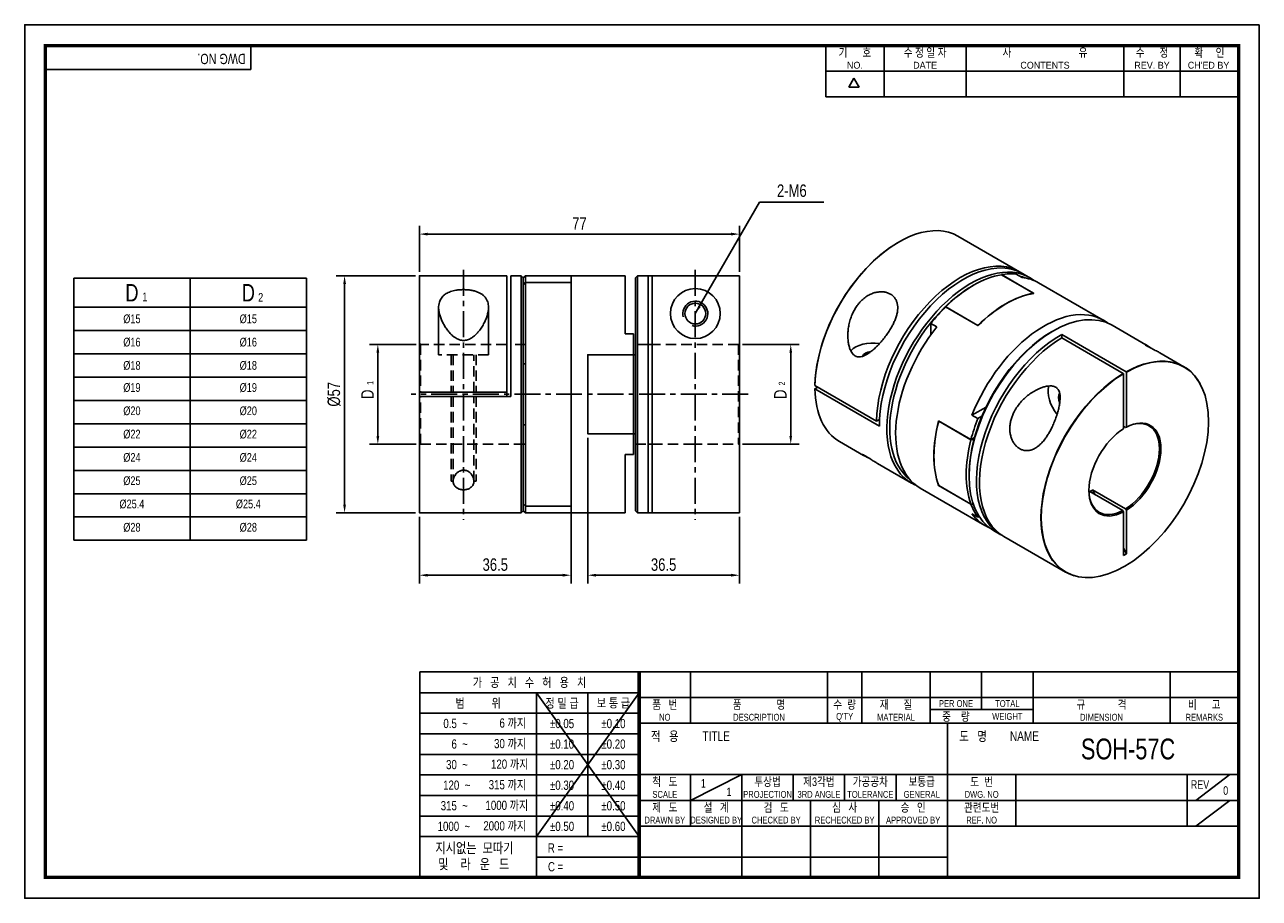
# Model space of a CAD drawing. Header units: millimetres. Extents: x 0 to 297, y 0 to 210.
import ezdxf
from ezdxf.enums import TextEntityAlignment as Align

# ---------------------------------------------------------------- set-up
doc = ezdxf.new("R2010")
doc.units = ezdxf.units.MM
doc.header["$LTSCALE"] = 5
for name, pattern in [('CENTER', [2, 1.25, -0.25, 0.25, -0.25]), ('CENTER2', [1.125, 0.75, -0.125, 0.125, -0.125]), ('DASHED', [0.75, 0.5, -0.25]), ('HIDDEN', [0.375, 0.25, -0.125]), ('PHANTOM2', [1.25, 0.625, -0.125, 0.125, -0.125, 0.125, -0.125])]:
    doc.linetypes.add(name, pattern=pattern)
doc.layers.get('0').update_dxf_attribs({"linetype": 'CONTINUOUS'})
doc.layers.get('Defpoints').update_dxf_attribs({"linetype": 'CONTINUOUS'})
for name, color, linetype in [('BM', 2, 'CONTINUOUS'), ('C', 1, 'CENTER2'), ('CT', 1, 'CENTER'), ('D', 7, 'CONTINUOUS'), ('DIM', 7, 'CONTINUOUS'), ('H', 3, 'HIDDEN'), ('HD', 4, 'DASHED'), ('P', 4, 'PHANTOM2')]:
    doc.layers.add(name, color=color, linetype=linetype)
doc.styles.get("Standard").update_dxf_attribs({"font": 'Gulim.ttf', "width": 0.8, "height": 3})
doc.dimstyles.new('LIM', dxfattribs={"dimtxt": 2, "dimasz": 2, "dimexe": 2, "dimexo": 1, "dimgap": 1, "dimtad": 1, "dimdec": 3, "dimzin": 9, "dimdsep": 46, "dimtxsty": 'Standard', "dimcen": 3, "dimclrd": 1, "dimclre": 1, "dimadec": 0, "dimazin": 0, "dimtfac": 1, "dimtdec": 3, "dimtmove": 0, "dimatfit": 3, "dimfxl": 0, "dimtolj": 1, "dimtzin": 0, "dimarcsym": 0})

# ---------------------------------------------------------------- blocks, each defined once
blk = doc.blocks.new('*D35')
at = {"layer": 'Defpoints', "color": 0}
for p in [(135.45, 111.71), (171.95, 92.71), (171.95, 77.66)]:
    blk.add_point(p, dxfattribs=at)
at = {"layer": 'DIM', "color": 1, "lineweight": -2}
for p, q in [((135.45, 110.71), (135.45, 75.66)), ((171.95, 91.71), (171.95, 75.66)), ((137.45, 77.66), (169.95, 77.66))]:
    blk.add_line(p, q, dxfattribs=at)
at = {"layer": 'DIM', "color": 1}
for points in [[(137.45, 78), (137.45, 77.33), (135.45, 77.66)], [(169.95, 78), (169.95, 77.33), (171.95, 77.66)]]:
    blk.add_solid(points, dxfattribs=at)
at = {"layer": 'DIM', "color": 0, "insert": (153.7, 80.2), "char_height": 3, "attachment_point": 5}
blk.add_mtext('\\A1;36.5', dxfattribs=at)
blk = doc.blocks.new('*D36')
at = {"layer": 'Defpoints', "color": 0}
for p in [(171.95, 159.66), (94.95, 149.61), (171.95, 149.61)]:
    blk.add_point(p, dxfattribs=at)
at = {"layer": 'DIM', "color": 1, "lineweight": -2}
for p, q in [((94.95, 150.61), (94.95, 161.66)), ((171.95, 150.61), (171.95, 161.66)), ((96.95, 159.66), (169.95, 159.66))]:
    blk.add_line(p, q, dxfattribs=at)
at = {"layer": 'DIM', "color": 1}
for points in [[(96.95, 160), (96.95, 159.33), (94.95, 159.66)], [(169.95, 160), (169.95, 159.33), (171.95, 159.66)]]:
    blk.add_solid(points, dxfattribs=at)
at = {"layer": 'DIM', "color": 0, "insert": (133.45, 162.2), "char_height": 3, "attachment_point": 5}
blk.add_mtext('\\A1;77', dxfattribs=at)
blk = doc.blocks.new('*D37')
at = {"layer": 'Defpoints', "color": 0}
for p in [(94.95, 92.71), (131.45, 94.29), (131.45, 77.66)]:
    blk.add_point(p, dxfattribs=at)
at = {"layer": 'DIM', "color": 1, "lineweight": -2}
for p, q in [((131.45, 93.29), (131.45, 75.66)), ((94.95, 91.71), (94.95, 75.66)), ((96.95, 77.66), (129.45, 77.66))]:
    blk.add_line(p, q, dxfattribs=at)
at = {"layer": 'DIM', "color": 1}
for points in [[(96.95, 78), (96.95, 77.33), (94.95, 77.66)], [(129.45, 78), (129.45, 77.33), (131.45, 77.66)]]:
    blk.add_solid(points, dxfattribs=at)
at = {"layer": 'DIM', "color": 0, "insert": (113.2, 80.2), "char_height": 3, "attachment_point": 5}
blk.add_mtext('\\A1;36.5', dxfattribs=at)
blk = doc.blocks.new('*D38')
at = {"layer": 'Defpoints', "color": 0}
for p in [(95.2, 133.16), (84.95, 109.16), (95.2, 109.16)]:
    blk.add_point(p, dxfattribs=at)
at = {"layer": 'DIM', "color": 1, "lineweight": -2}
for p, q in [((94.2, 133.16), (82.95, 133.16)), ((84.95, 131.16), (84.95, 111.16)), ((94.2, 109.16), (82.95, 109.16))]:
    blk.add_line(p, q, dxfattribs=at)
at = {"layer": 'DIM', "color": 1}
for points in [[(84.62, 131.16), (85.29, 131.16), (84.95, 133.16)], [(84.62, 111.16), (85.29, 111.16), (84.95, 109.16)]]:
    blk.add_solid(points, dxfattribs=at)
at = {"layer": 'DIM', "color": 0, "insert": (82.45, 121.16), "char_height": 3, "attachment_point": 5, "rotation": 90}
blk.add_mtext('\\A1;D', dxfattribs=at)
blk = doc.blocks.new('*D39')
at = {"layer": 'Defpoints', "color": 0}
for p in [(95, 149.66), (76.95, 92.66), (95, 92.66)]:
    blk.add_point(p, dxfattribs=at)
at = {"layer": 'DIM', "color": 1, "lineweight": -2}
for p, q in [((94, 149.66), (74.95, 149.66)), ((76.95, 147.66), (76.95, 94.66)), ((94, 92.66), (74.95, 92.66))]:
    blk.add_line(p, q, dxfattribs=at)
at = {"layer": 'DIM', "color": 1}
for points in [[(76.62, 147.66), (77.29, 147.66), (76.95, 149.66)], [(76.62, 94.66), (77.29, 94.66), (76.95, 92.66)]]:
    blk.add_solid(points, dxfattribs=at)
at = {"layer": 'DIM', "color": 0, "insert": (74.42, 121.16), "char_height": 3, "attachment_point": 5, "rotation": 90}
blk.add_mtext('\\A1;%%c57', dxfattribs=at)
blk = doc.blocks.new('*D40')
at = {"layer": 'Defpoints', "color": 0}
for p in [(171.7, 133.15), (171.7, 109.17), (184.28, 109.17)]:
    blk.add_point(p, dxfattribs=at)
at = {"layer": 'DIM', "color": 1, "lineweight": -2}
for p, q in [((172.7, 133.15), (186.28, 133.15)), ((184.28, 131.15), (184.28, 111.17)), ((172.7, 109.17), (186.28, 109.17))]:
    blk.add_line(p, q, dxfattribs=at)
at = {"layer": 'DIM', "color": 1}
for points in [[(183.95, 131.15), (184.61, 131.15), (184.28, 133.15)], [(183.95, 111.17), (184.61, 111.17), (184.28, 109.17)]]:
    blk.add_solid(points, dxfattribs=at)
at = {"layer": 'DIM', "color": 0, "insert": (181.78, 121.16), "char_height": 3, "attachment_point": 5, "rotation": 90}
blk.add_mtext('\\A1;D', dxfattribs=at)

msp = doc.modelspace()

# ---------------------------------------------------------------- linework, layer by layer
for p, q in [((54.437, 199.2323), (54.437, 205)), ((192.7139, 192.6407), (192.7139, 205)), ((206.7211, 192.6407), (206.7211, 205)), ((226.4959, 192.6407), (226.4959, 205)), ((264.3976, 192.6407), (264.3976, 205)), ((277.9928, 192.6407), (277.9928, 205)), ((54.437, 199.2323), (5, 199.2323)), ((192.7139, 198.8204), (291.588, 198.8204)), ((198.2565, 194.9765), (199.4924, 197.1172)), ((200.7283, 194.9765), (199.4924, 197.1172)), ((200.7283, 194.9765), (198.2565, 194.9765)), ((192.7139, 192.6407), (291.588, 192.6407)), ((11.7931, 149.064), (11.7931, 86.064)), ((11.7931, 149.064), (67.7931, 149.064)), ((67.7931, 149.064), (67.7931, 86.064)), ((11.7931, 86.064), (67.7931, 86.064)), ((95.0758, 54.437), (95.0758, 5)), ((147.8086, 54.437), (95.0758, 54.437)), ((292, 54.437), (147.8086, 54.437)), ((147.8086, 54.437), (147.8086, 5)), ((160.1679, 54.437), (160.1679, 42.0778)), ((193.1259, 54.437), (193.1259, 42.0778)), ((201.3654, 54.437), (201.3654, 42.0778)), ((217.8444, 54.437), (217.8444, 42.0778)), ((230.2037, 54.437), (230.2037, 45.3736)), ((242.563, 54.437), (242.563, 42.0778)), ((275.521, 54.437), (275.521, 42.0778)), ((147.8086, 49.4295), (95.0758, 49.4295)), ((147.8086, 49.4295), (123.0901, 14.8235)), ((123.0901, 49.4295), (147.8086, 14.8235)), ((123.0901, 49.4295), (123.0901, 5)), ((135.4493, 49.4295), (135.4493, 14.8235)), ((147.8086, 48.2574), (292, 48.2574)), ((217.8444, 45.3736), (242.563, 45.3736)), ((147.8086, 44.4858), (95.0758, 44.4858)), ((147.8086, 42.0778), (292, 42.0778)), ((221.9642, 5), (221.9642, 42.0778)), ((147.8086, 39.5421), (95.0758, 39.5421)), ((147.8086, 34.5984), (95.0758, 34.5984)), ((147.8086, 29.7185), (292, 29.7185)), ((160.1679, 23.5389), (172.5271, 29.7185)), ((160.1679, 29.7185), (160.1679, 17.3593)), ((172.5271, 29.7185), (172.5271, 5)), ((184.8864, 29.7185), (184.8864, 23.5389)), ((197.2457, 29.7185), (197.2457, 23.5389)), ((209.6049, 29.7185), (209.6049, 23.5389)), ((238.4432, 29.7185), (238.4432, 17.3593)), ((279.6407, 29.7185), (279.6407, 17.3593)), ((281.7006, 23.5389), (289.9401, 29.7185)), ((147.8086, 29.6547), (95.0758, 29.6547)), ((147.8086, 24.711), (95.0758, 24.711)), ((147.8086, 23.5389), (221.9642, 23.5389)), ((189.0061, 23.5389), (189.0061, 5)), ((205.4852, 23.5389), (205.4852, 5)), ((221.9642, 23.5389), (292, 23.5389)), ((281.7006, 17.3593), (289.9401, 23.5389)), ((147.8086, 19.7673), (95.0758, 19.7673)), ((147.8086, 17.3593), (292, 17.3593)), ((147.8086, 14.8235), (95.0758, 14.8235)), ((147.8086, 9.8798), (123.0901, 9.8798)), ((147.8086, 9.8798), (221.9642, 9.8798))]:
    msp.add_line(p, q)
at = {"color": 4}
for p, q in [((39.7931, 149.064), (39.7931, 86.064)), ((11.7931, 142.064), (67.7931, 142.064))]:
    msp.add_line(p, q, dxfattribs=at)
at = {"color": 1}
for p, q in [((11.7931, 136.464), (67.7931, 136.464)), ((11.7931, 130.864), (67.7931, 130.864)), ((11.7931, 125.264), (67.7931, 125.264)), ((11.7931, 119.664), (67.7931, 119.664)), ((11.7931, 114.064), (67.7931, 114.064)), ((11.7931, 108.464), (67.7931, 108.464)), ((11.7931, 102.864), (67.7931, 102.864)), ((11.7931, 97.264), (67.7931, 97.264)), ((11.7931, 91.664), (67.7931, 91.664))]:
    msp.add_line(p, q, dxfattribs=at)
msp.add_lwpolyline([(297, 210), (0, 210), (0, 0), (297, 0)], close=True)
msp.add_lwpolyline([(292, 205, 0.8, 0.8, 0), (5, 205, 0.8, 0.8, 0), (5, 5, 0.8, 0.8, 0), (292, 5, 0.8, 0.8, 0)], format="xyseb", close=True)
at = {"const_width": 0.824}
msp.add_lwpolyline([(147.8086, 5), (147.8086, 54.437)], dxfattribs=at)
at = {"layer": 'BM'}
for p, q in [((239.3191, 150.6173), (224.5052, 159.1701)), ((94.9533, 149.612), (94.9533, 121.662)), ((115.9533, 149.662), (95.0033, 149.662)), ((115.9533, 121.662), (115.9533, 149.662)), ((116.9533, 149.662), (116.9533, 120.662)), ((119.4533, 149.662), (116.9533, 149.662)), ((119.4533, 92.662), (119.4533, 149.662)), ((119.9533, 149.162), (119.4533, 149.662)), ((120.4533, 149.662), (119.9533, 149.162)), ((119.9533, 149.162), (119.9533, 147.5011)), ((131.4033, 149.662), (120.4533, 149.662)), ((120.4533, 149.662), (120.4533, 148.0438)), ((144.4533, 149.662), (131.4533, 149.662)), ((131.4533, 149.662), (131.4533, 148.0321)), ((144.4533, 135.662), (144.4533, 149.662)), ((147.4533, 149.662), (146.9533, 149.162)), ((146.9533, 130.662), (146.9533, 149.162)), ((147.4533, 92.662), (147.4533, 149.662)), ((149.9533, 149.662), (147.4533, 149.662)), ((149.9533, 92.662), (149.9533, 149.662)), ((150.9533, 149.6576), (149.9533, 149.6576)), ((150.9533, 92.662), (150.9533, 149.6576)), ((171.9033, 149.6576), (150.9533, 149.6576)), ((171.9533, 92.712), (171.9533, 149.6076)), ((242.6878, 145.4418), (234.945, 149.9121)), ((242.7011, 145.4398), (234.9546, 149.9122)), ((234.9686, 149.9161), (242.7468, 145.4254)), ((234.9686, 149.9161), (234.9686, 149.9041)), ((238.5042, 150.0513), (239.9184, 149.2349)), ((241.794, 149.1884), (240.0262, 150.209)), ((119.9533, 147.5011), (120.42, 147.9967)), ((119.9533, 147.5011), (119.9533, 94.8229)), ((120.4533, 148.0321), (131.4533, 148.0321)), ((120.4533, 145.6977), (120.4533, 148.0321)), ((120.4533, 96.6263), (120.4533, 145.6977)), ((131.4533, 148.0321), (131.4533, 94.2919)), ((228.2511, 147.3686), (227.8976, 147.1645)), ((259.4717, 138.9822), (243.9153, 147.9637)), ((99.5783, 142.0408), (99.5783, 133.162)), ((111.5783, 133.162), (111.5783, 142.045)), ((221.18, 141.93), (221.51, 142.1441)), ((221.18, 141.8066), (221.18, 141.93)), ((221.5151, 142.1412), (221.51, 142.1441)), ((221.5336, 142.1594), (229.3118, 137.6687)), ((221.5572, 142.1826), (229.3, 137.7123)), ((217.9981, 138.2121), (219.4123, 137.3957)), ((217.9981, 135.5195), (217.9981, 138.2121)), ((269.7283, 133.0605), (261.593, 137.7575)), ((146.4533, 135.662), (144.4533, 135.662)), ((146.4533, 135.662), (146.4533, 130.662)), ((247.343, 136.3459), (246.9894, 136.1418)), ((264.9853, 126.5648), (249.4643, 135.5258)), ((249.4643, 134.7093), (249.4643, 135.5258)), ((264.2782, 126.1565), (249.4643, 134.7093)), ((278.8818, 127.7758), (273.081, 131.1248)), ((119.9533, 128.4934), (120.4533, 128.4934)), ((146.4533, 130.662), (135.4533, 130.662)), ((135.4533, 130.662), (135.4533, 111.662)), ((146.4533, 130.662), (146.4867, 130.662)), ((146.4533, 111.6954), (146.4533, 130.6286)), ((146.9533, 130.662), (146.4867, 130.662)), ((146.9533, 130.662), (146.9533, 111.662)), ((146.9533, 111.662), (146.9533, 130.662)), ((264.3136, 126.0953), (264.3136, 112.8633)), ((265.0207, 126.5035), (265.0207, 113.2715)), ((190.1058, 123.2633), (204.9197, 114.7105)), ((190.1058, 122.4877), (190.7776, 122.8755)), ((190.1058, 122.4468), (205.6268, 113.4858)), ((94.9533, 121.662), (94.9533, 120.662)), ((94.9533, 120.662), (94.9533, 92.712)), ((95.0033, 121.662), (115.9533, 121.662)), ((95.0033, 120.662), (116.9533, 120.662)), ((115.9533, 120.662), (115.9533, 121.662)), ((231.2573, 118.0774), (227.8723, 116.123)), ((229.2865, 115.3065), (227.8723, 116.123)), ((230.2712, 115.875), (229.2865, 115.3065)), ((120.4533, 113.8306), (119.9533, 113.8306)), ((204.9197, 114.7105), (205.6516, 115.1331)), ((227.6359, 110.271), (219.8577, 114.7618)), ((227.6276, 110.239), (219.8847, 114.7093)), ((264.8439, 113.1693), (264.3136, 113.4755)), ((265.0207, 113.2715), (264.8439, 113.1693)), ((146.4533, 111.662), (135.4533, 111.662)), ((146.4533, 106.662), (146.4533, 111.662)), ((146.4867, 111.662), (146.4533, 111.662)), ((146.4867, 111.662), (146.9533, 111.662)), ((146.9533, 111.662), (146.9533, 93.162)), ((227.6359, 110.271), (228.4962, 110.7677)), ((227.6609, 110.2855), (227.6845, 110.2719)), ((228.3649, 110.2837), (227.6845, 110.2719)), ((196.0052, 109.8066), (201.806, 106.4576)), ((144.4533, 106.662), (144.4533, 92.662)), ((146.4533, 106.662), (144.4533, 106.662)), ((205.1587, 104.5219), (213.294, 99.825)), ((227.1905, 101.8489), (227.1905, 101.4407)), ((215.4153, 98.6002), (230.9717, 89.6188)), ((219.8577, 99.2483), (219.8748, 99.2582)), ((227.6359, 94.7576), (219.8577, 99.2483)), ((219.8847, 99.2504), (227.6276, 94.7801)), ((219.8931, 99.2399), (227.6396, 94.7675)), ((256.8988, 98.1775), (264.8439, 93.5904)), ((257.5189, 97.003), (256.8988, 98.1775)), ((120.4533, 94.2919), (120.4533, 96.6263)), ((256.1917, 97.7692), (264.1368, 93.1821)), ((95.0033, 92.662), (119.4533, 92.662)), ((119.4533, 92.662), (119.9533, 93.162)), ((119.9533, 93.162), (119.9533, 94.8229)), ((120.42, 94.3273), (119.9533, 94.8229)), ((119.9533, 93.162), (120.4533, 92.662)), ((120.4533, 94.2919), (131.4533, 94.2919)), ((120.4533, 92.662), (120.4533, 94.2802)), ((120.4533, 92.662), (131.4033, 92.662)), ((131.4533, 94.2919), (131.4533, 92.662)), ((131.4533, 92.662), (144.4533, 92.662)), ((146.9533, 93.162), (147.4533, 92.662)), ((147.4533, 92.662), (149.9533, 92.662)), ((150.9533, 92.6664), (149.9533, 92.6664)), ((150.9533, 92.662), (171.9033, 92.662)), ((227.6359, 94.7576), (227.6475, 94.7643)), ((227.6845, 94.7584), (228.2185, 94.7677)), ((229.2865, 91.6281), (227.8723, 92.4446)), ((264.1368, 93.1821), (264.3136, 92.8758)), ((264.3136, 92.8758), (264.3136, 82.3855)), ((264.8439, 93.5904), (265.0207, 93.284)), ((265.0207, 93.284), (265.0207, 82.7937)), ((229.5948, 91.8061), (229.2865, 91.6281)), ((233.093, 88.394), (234.8608, 87.3734)), ((235.5679, 86.9651), (250.3818, 78.4123)), ((265.0207, 82.7937), (264.3136, 84.1331)), ((264.3136, 82.3855), (265.0207, 82.7937))]:
    msp.add_line(p, q, dxfattribs=at)
for centre, radius in [((161.3283, 140.5555), 5.9999), ((161.3283, 140.5553), 2.5)]:
    msp.add_circle(centre, radius, dxfattribs=at)
for centre, radius, start, end in [((95.0033, 149.612), 0.05, 90, 180), ((131.4033, 149.612), 0.05, 0, 90), ((171.9033, 149.6076), 0.05, 359.995037, 89.995476), ((120.3349, 148.0938), 0.1289, 311.217587, 337.128022), ((242.6761, 145.3965), 0.05, 29.070456, 60), ((221.3238, 142.4202), 0.3331, 303.99986, 314.494722), ((135.5033, 130.612), 0.05, 90, 180), ((264.236, 126.0913), 0.0778, 2.949066, 57.087919), ((264.9431, 126.4995), 0.0778, 2.949066, 57.087919), ((219.9181, 114.715), 0.05, 138.066434, 165.462481), ((135.5033, 111.712), 0.05, 180, 270), ((219.9181, 99.2832), 0.05, 200.312129, 240), ((95.0033, 92.712), 0.05, 180, 270), ((120.3357, 94.2308), 0.1279, 22.764877, 48.876731), ((131.4033, 92.712), 0.05, 270, 360), ((171.9033, 92.712), 0.05, 270, 0)]:
    msp.add_arc(centre, radius, start, end, dxfattribs=at)
at = {"layer": 'BM', "color": 1}
msp.add_arc((161.3283, 140.5553), 3, 255, 195, dxfattribs=at)
at = {"layer": 'BM'}
for centre, major_axis, ratio, start_param, end_param in [((210.2552, 134.4884), (14.25, 24.6817), 0.57735027, 0, 2.33864973), ((210.2199, 134.5088), (14.225, 24.6384), 0.57735027, 0.79183722, 2.33861889), ((225.0691, 125.9356), (-14.25, -24.6817), 0.57735027, 3.11677934, 5.48024238), ((225.7762, 125.5273), (-14.25, -24.6817), 0.57735027, 3.14159265, 5.5153319), ((227.544, 124.5067), (-14.25, -24.6817), 0.57735027, 3.06709146, 6.28318531), ((228.2511, 124.0984), (14.25, 24.6817), 0.57735027, 0.4468037, 1.12399263), ((228.2511, 124.0984), (14.25, 24.6817), 0.57735027, 0.25164047, 0.44556125), ((227.8976, 124.3026), (-14, -24.2487), 0.57735027, 3.22122631, 3.31031573), ((229.6653, 123.2819), (-14.25, -24.6817), 0.57735027, 3.14159265, 3.39323312), ((227.8976, 124.3026), (14, 24.2487), 0.57735027, 0.78539816, 1.13155563), ((235.9939, 119.6281), (14.25, 24.6817), 0.57735027, 0.4468037, 1.12399263), ((236.0293, 119.6077), (14.25, 24.6817), 0.57735027, 0.44556125, 1.12523507), ((242.6761, 145.3965), (-0.025, -0.0433), 0.57735027, 3.14159265, 3.58839635), ((242.6761, 145.3965), (-0.0084, 0.0493), 0.73634338, 5.05051239, 5.73467255), ((227.8976, 124.3026), (14, 24.2487), 0.57735027, 1.13155563, 3.061959), ((228.2511, 124.0984), (14.25, 24.6817), 0.57735027, 1.12523507, 1.31915586), ((247.343, 113.0757), (14.25, 24.6817), 0.57735027, 0, 3.14159265), ((245.2217, 114.3005), (-14.25, -24.6817), 0.57735027, 3.06709146, 4.96402945), ((229.6653, 123.2819), (14.25, 24.6817), 0.57735027, 1.31915586, 3.14159265), ((229.3118, 137.6806), (0.025, 0.0433), 0.57735027, 1.12399263, 1.77907635), ((229.3118, 137.6806), (-0.0351, 0.0356), 0.3527961, 4.54162798, 5.37734539), ((204.0198, 130.0106), (6, 0), 0.57735027, 1.30434712, 2.65686584), ((249.1108, 112.0551), (14.25, 24.6817), 0.57735027, 0.7678534, 3.16640596), ((249.8179, 111.6469), (14.25, 24.6817), 0.57735027, 0.80294292, 3.14159265), ((246.9894, 113.2799), (-14, -24.2487), 0.57735027, 3.92699082, 5.15162968), ((204.0198, 130.0106), (-2.5, 0), 0.57735027, 4.90815231, 6.09550255), ((264.6671, 103.0737), (-14.225, -24.6384), 0.57735027, 3.94456641, 10.19260053), ((264.6318, 103.0941), (14.25, 24.6817), 0.57735027, -0.33723059, 0.7678534), ((264.6318, 103.0941), (14.25, 24.6817), 0.57735027, 0.80294292, 3.27972472), ((210.2552, 134.4884), (14.25, 24.6817), 0.57735027, 2.37373925, 3.14159265), ((250.4366, 119.3675), (-3, 5.1962), 0.57735027, 0.48440902, 1.83754421), ((250.4366, 119.3675), (1.25, -2.1651), 0.57735027, 3.34497785, 4.52782527), ((264.6318, 103.0941), (14.25, 24.6817), 0.57735027, -0.70478057, -0.69494873), ((238.8577, 117.9747), (-14.25, -24.6817), 0.57735027, 5.15795023, 5.83762405), ((238.8931, 117.9543), (-14.25, -24.6817), 0.57735027, 5.15919268, 5.83638161), ((238.8577, 117.9747), (-14.225, -24.6384), 0.57735027, 5.15919268, 5.25259891), ((219.9181, 114.715), (0.0484, -0.0126), 0.3527961, 3.14159265, 4.04743257), ((219.9181, 114.715), (-0.025, -0.0433), 0.57735027, 4.50410896, 5.15919268), ((246.6359, 113.484), (-14.25, -24.6817), 0.57735027, 4.96402945, 5.15795023), ((264.6671, 103.0737), (6.125, 10.6088), 0.57735027, 0.82622583, 3.88616315), ((264.4903, 103.1757), (-6, -10.3923), 0.57735027, 0.8270769, 3.88531208), ((264.6671, 103.0737), (-6.125, -10.6088), 0.57735027, 0.82622583, 3.88616315), ((246.6359, 113.484), (-14.25, -24.6817), 0.57735027, 5.15919268, 5.83638161), ((246.9894, 113.2799), (-14, -24.2487), 0.57735027, 5.15162968, 5.49778714), ((238.8577, 117.9747), (-14.225, -24.6384), 0.57735027, 5.35284136, 5.41801201), ((227.544, 124.5067), (-14.25, -24.6817), 0.57735027, 0, 0.07450119), ((219.9181, 99.2832), (0.0469, 0.0174), 0.73634338, 3.14159265, 3.69010541), ((219.9181, 99.2832), (0.025, 0.0433), 0.57735027, 2.69478895, 3.14159265), ((264.4903, 103.1757), (6, 10.3923), 0.57735027, 2.36655765, 3.88531208), ((249.1108, 112.0551), (-7.1192, 14.267), 0.61379578, 3.13723302, 3.22059048), ((246.6359, 113.484), (-14.25, -24.6817), 0.57735027, 5.83762405, 6.03154484), ((245.2217, 114.3005), (14.25, 24.6817), 0.57735027, 2.88995218, 3.21609385)]:
    msp.add_ellipse(centre, major_axis=major_axis, ratio=ratio, start_param=start_param, end_param=end_param, dxfattribs=at)
for points, knots in [([(234.945, 149.9121), (234.9479, 149.9125), (234.9521, 149.913), (234.9543, 149.9125), (234.9548, 149.9121)], [0, 0, 0, 0, 0.183088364, 0.323373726, 0.323373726, 0.323373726, 0.323373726]), ([(105.5783, 146.3189), (105.9125, 146.3121), (106.4779, 146.297), (107.3819, 146.1828), (108.2102, 146), (108.9799, 145.7448), (109.6615, 145.4171), (110.2662, 145.0095), (110.7654, 144.5215), (111.1451, 143.9666), (111.3994, 143.3685), (111.5445, 142.7403), (111.598, 142.012), (111.5329, 141.1771), (111.3281, 140.2402), (110.9995, 139.2779), (110.5575, 138.2985), (109.9982, 137.3187), (109.3963, 136.4735), (108.7918, 135.7704), (108.273, 135.2708), (107.767, 134.8712), (107.2916, 134.5671), (106.8019, 134.3326), (106.3082, 134.1771), (105.8224, 134.0976), (105.3276, 134.0997), (104.8086, 134.1829), (104.2849, 134.3599), (103.758, 134.628), (103.262, 134.9627), (102.7986, 135.3501), (102.2556, 135.8872), (101.6673, 136.587), (101.0795, 137.4521), (100.5751, 138.3565), (100.154, 139.284), (99.833, 140.2261), (99.6399, 141.1004), (99.5639, 141.8989), (99.5934, 142.6215), (99.7241, 143.2597), (99.9407, 143.8125), (100.22, 144.2867), (100.5648, 144.7003), (100.9639, 145.0535), (101.4002, 145.3525), (101.8968, 145.6163), (102.4525, 145.8404), (103.0602, 146.0245), (103.7793, 146.1814), (104.6408, 146.295), (105.23, 146.3115), (105.5783, 146.3189)], [0, 0, 0, 0, 0.01969393, 0.03938997, 0.05905338, 0.07872286, 0.09896433, 0.1192155, 0.14148146, 0.16376128, 0.18509306, 0.20650369, 0.22786268, 0.25589615, 0.28403099, 0.31209588, 0.34073628, 0.36944545, 0.39805988, 0.41681972, 0.43556546, 0.44823113, 0.46092226, 0.47353997, 0.48413587, 0.49472058, 0.50535779, 0.51600002, 0.52870306, 0.54142922, 0.5552379, 0.56910106, 0.58294492, 0.60865402, 0.63445721, 0.66021073, 0.68785141, 0.71555552, 0.74318028, 0.7663407, 0.78955395, 0.81268611, 0.83085699, 0.8490727, 0.86722426, 0.88245941, 0.89773632, 0.91296033, 0.92827219, 0.94364136, 0.95894487, 0.97947373, 1, 1, 1, 1]), ([(208.2624, 145.2439), (208.4895, 145.0965), (208.8691, 144.8417), (209.3584, 144.2929), (209.7099, 143.6703), (209.9389, 142.9657), (210.035, 142.1971), (210.0074, 141.3546), (209.8496, 140.4574), (209.5753, 139.5359), (209.2116, 138.63), (208.7812, 137.7501), (208.242, 136.8004), (207.5879, 135.7943), (206.8191, 134.7526), (206.0001, 133.7623), (205.1439, 132.8293), (204.2506, 131.9702), (203.4312, 131.2984), (202.6993, 130.7953), (202.0549, 130.4411), (201.3893, 130.1873), (200.8022, 130.0993), (200.3205, 130.1489), (199.9484, 130.2658), (199.5991, 130.4699), (199.2622, 130.7671), (198.9565, 131.1627), (198.6361, 131.7411), (198.3583, 132.4949), (198.138, 133.4827), (198.0172, 134.576), (198.0106, 135.7585), (198.1163, 136.9698), (198.3361, 138.1978), (198.682, 139.4289), (199.1257, 140.5566), (199.6492, 141.5729), (200.2328, 142.4758), (200.9489, 143.3618), (201.8188, 144.1916), (202.7953, 144.8785), (203.7945, 145.3683), (204.7772, 145.6807), (205.7751, 145.8194), (206.7071, 145.785), (207.5672, 145.5887), (208.006, 145.3742), (208.2624, 145.2439)], [0, 0, 0, 0, 0.01969694, 0.039396, 0.05906241, 0.0787349, 0.09897948, 0.11923375, 0.14150312, 0.16378635, 0.18512139, 0.20653529, 0.22789755, 0.25593531, 0.28407446, 0.31214364, 0.34078843, 0.36950199, 0.3981208, 0.41688351, 0.43563212, 0.45464198, 0.4735825, 0.48418002, 0.49476635, 0.50540518, 0.51604904, 0.52875403, 0.54148213, 0.56220651, 0.58298175, 0.60869478, 0.63450192, 0.66025938, 0.6879043, 0.71561264, 0.74324163, 0.76640559, 0.7896224, 0.8127581, 0.84002852, 0.867271, 0.89013599, 0.91298486, 0.93596776, 0.95893858, 0.97947059, 1, 1, 1, 1]), ([(273.0869, 131.1214), (272.9721, 131.1877), (272.7061, 131.3373), (272.2517, 131.5807), (271.7877, 131.8216), (271.3629, 132.0394), (270.9274, 132.2635), (270.5158, 132.4795), (270.1708, 132.67), (269.8861, 132.8341), (269.6617, 132.9756), (269.513, 133.0817), (269.4227, 133.1569), (269.3879, 133.2036), (269.4234, 133.2127), (269.5492, 133.1616), (269.7809, 133.0332), (270.0944, 132.8342), (270.4592, 132.5859), (270.7325, 132.392), (270.8605, 132.3004)], [0.298943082, 0.298943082, 0.298943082, 0.298943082, 0.327463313, 0.361494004, 0.395479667, 0.417702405, 0.439894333, 0.473992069, 0.491252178, 0.508503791, 0.537818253, 0.557257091, 0.57672548, 0.604831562, 0.632984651, 0.672549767, 0.712148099, 0.752444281, 0.792717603, 0.824513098, 0.824513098, 0.824513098, 0.824513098]), ([(146.4867, 130.662), (146.4805, 130.6615), (146.4714, 130.6603), (146.4607, 130.6521), (146.4545, 130.6414), (146.4537, 130.6333), (146.4533, 130.6286)], [0, 0, 0, 0, 0.35005051, 0.60384617, 0.80516909, 1, 1, 1, 1]), ([(190.1058, 123.2633), (190.1053, 123.2636), (190.1012, 123.266), (190.0944, 123.272), (190.0904, 123.2816), (190.0919, 123.2914), (190.0982, 123.2992), (190.1035, 123.3027), (190.1058, 123.3042)], [0, 0, 0, 0, 0.02380879, 0.23842948, 0.45305195, 0.66769596, 0.88237187, 1, 1, 1, 1]), ([(190.1058, 122.4468), (190.1053, 122.4471), (190.1012, 122.4495), (190.0944, 122.4555), (190.0904, 122.4651), (190.0919, 122.4749), (190.0982, 122.4827), (190.1035, 122.4862), (190.1058, 122.4877)], [0, 0, 0, 0, 0.02380879, 0.23842948, 0.45305195, 0.66769596, 0.88237187, 1, 1, 1, 1]), ([(239.3655, 108.0766), (239.134, 108.2266), (238.7449, 108.4868), (238.1864, 109.0756), (237.7299, 109.7588), (237.3662, 110.5412), (237.1159, 111.3988), (236.9766, 112.3377), (236.9687, 113.3305), (237.0925, 114.3389), (237.3357, 115.3144), (237.6772, 116.2455), (238.1544, 117.2311), (238.7908, 118.2474), (239.5981, 119.2669), (240.5108, 120.203), (241.516, 121.05), (242.6043, 121.7966), (243.6276, 122.3507), (244.5522, 122.7425), (245.3632, 123.0006), (246.1887, 123.162), (246.89, 123.184), (247.4349, 123.098), (247.8346, 122.9651), (248.1831, 122.7615), (248.4912, 122.4809), (248.7364, 122.1203), (248.9515, 121.6027), (249.0792, 120.9355), (249.0998, 120.063), (249.0125, 119.0899), (248.8164, 118.0243), (248.5336, 116.9154), (248.1754, 115.7672), (247.7363, 114.59), (247.2547, 113.4842), (246.7437, 112.4606), (246.2119, 111.5278), (245.5916, 110.5864), (244.8693, 109.6715), (244.0764, 108.8786), (243.2694, 108.2778), (242.468, 107.8607), (241.6346, 107.6271), (240.8277, 107.5893), (240.0455, 107.7406), (239.617, 107.9491), (239.3655, 108.0766)], [0, 0, 0, 0, 0.01969694, 0.039396, 0.05906241, 0.0787349, 0.09897948, 0.11923375, 0.14150312, 0.16378635, 0.18512139, 0.20653529, 0.22789755, 0.25593531, 0.28407446, 0.31214364, 0.34078843, 0.36950199, 0.3981208, 0.41688351, 0.43563212, 0.45464198, 0.4735825, 0.48418002, 0.49476635, 0.50540518, 0.51604904, 0.52875403, 0.54148213, 0.56220651, 0.58298175, 0.60869478, 0.63450192, 0.66025938, 0.6879043, 0.71561264, 0.74324163, 0.76640559, 0.7896224, 0.8127581, 0.84002852, 0.867271, 0.89013599, 0.91298486, 0.93596776, 0.95893858, 0.97947059, 1, 1, 1, 1]), ([(146.4533, 111.6954), (146.4536, 111.691), (146.4544, 111.6835), (146.46, 111.6728), (146.4706, 111.6639), (146.4801, 111.6626), (146.4867, 111.662)], [0, 0, 0, 0, 0.18308836, 0.36823934, 0.62835823, 1, 1, 1, 1]), ([(227.6845, 110.2719), (227.6753, 110.2712), (227.6619, 110.2698), (227.6442, 110.2617), (227.6325, 110.2513), (227.6293, 110.2435), (227.6276, 110.239)], [0, 0, 0, 0, 0.35005051, 0.60384617, 0.80516909, 1, 1, 1, 1]), ([(203.036, 105.8544), (203.0318, 105.8563), (202.8582, 105.9351), (202.5414, 106.0813), (202.1512, 106.2705), (201.8457, 106.4321), (201.6382, 106.5566), (201.5259, 106.6422), (201.51, 106.6785), (201.5642, 106.6745), (201.6801, 106.635), (201.8754, 106.5438), (202.1359, 106.4022), (202.4189, 106.239), (202.7569, 106.032), (203.1166, 105.8041), (203.4694, 105.5773), (203.8589, 105.3258), (204.3279, 105.0255), (204.7671, 104.7526), (205.0517, 104.5837), (205.1655, 104.518)], [0.174944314, 0.174944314, 0.174944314, 0.174944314, 0.175871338, 0.21347701, 0.251117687, 0.289291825, 0.327463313, 0.361494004, 0.395479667, 0.417702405, 0.439894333, 0.473992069, 0.491252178, 0.508503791, 0.537818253, 0.557257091, 0.57672548, 0.604831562, 0.632984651, 0.672549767, 0.700841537, 0.700841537, 0.700841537, 0.700841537]), ([(105.5783, 98.2084), (105.4467, 98.212), (105.2239, 98.2198), (104.8686, 98.2779), (104.544, 98.3685), (104.2392, 98.4922), (103.9645, 98.6469), (103.6869, 98.8564), (103.4373, 99.1267), (103.2215, 99.4891), (103.0913, 99.9131), (103.0636, 100.3931), (103.143, 100.8863), (103.3198, 101.3625), (103.5811, 101.8079), (103.8815, 102.1639), (104.2032, 102.4426), (104.4963, 102.6332), (104.7981, 102.7737), (105.0971, 102.8678), (105.4152, 102.9168), (105.7248, 102.9178), (106.0125, 102.8756), (106.3007, 102.7961), (106.5934, 102.6688), (106.9208, 102.4691), (107.2371, 102.202), (107.5618, 101.8272), (107.8331, 101.3779), (108.0215, 100.8618), (108.0974, 100.3426), (108.0557, 99.8651), (107.9124, 99.4432), (107.7034, 99.1051), (107.4337, 98.8246), (107.142, 98.6119), (106.8182, 98.4462), (106.4762, 98.3239), (106.1055, 98.2423), (105.7909, 98.211), (105.626, 98.2089), (105.5783, 98.2084)], [0, 0, 0, 0, 0.01916865, 0.03834269, 0.05744507, 0.07655852, 0.09682179, 0.11709772, 0.14654003, 0.17601619, 0.21360599, 0.25123077, 0.28938879, 0.32754415, 0.36156047, 0.39553179, 0.41774514, 0.4399277, 0.45703508, 0.47412162, 0.49137444, 0.50861877, 0.52331104, 0.53801343, 0.55744406, 0.57690422, 0.60499844, 0.63313964, 0.67268804, 0.71226966, 0.75254882, 0.79280514, 0.82530156, 0.85776323, 0.88322781, 0.90866603, 0.92971067, 0.95073879, 0.97190378, 0.99305777, 1, 1, 1, 1]), ([(227.6276, 94.7801), (227.6291, 94.7771), (227.6321, 94.7721), (227.6429, 94.765), (227.6607, 94.7593), (227.6748, 94.7587), (227.6845, 94.7584)], [0, 0, 0, 0, 0.18308836, 0.36823934, 0.62835823, 1, 1, 1, 1])]:
    msp.add_open_spline(points, degree=3, knots=knots, dxfattribs=at)
at = {"layer": 'C'}
msp.add_line((147.8086, 49.4295), (147.8086, 49.3961), dxfattribs=at)
at = {"layer": 'CT'}
for p, q in [((105.5783, 151.1077), (105.5783, 90.9386)), ((161.3283, 151.1077), (161.3283, 90.9386)), ((174.0625, 121.1598), (92.9548, 121.1598))]:
    msp.add_line(p, q, dxfattribs=at)
at = {"layer": 'H'}
msp.add_line((147.8086, 49.3128), (147.8086, 49.2711), dxfattribs=at)
at = {"layer": 'HD'}
for p, q in [((95.2033, 133.162), (94.9533, 133.412)), ((95.2033, 133.162), (95.2033, 121.662)), ((115.9533, 133.162), (95.2033, 133.162)), ((99.5783, 130.662), (99.5783, 133.162)), ((111.5783, 133.162), (111.5783, 130.662)), ((120.4533, 133.162), (116.9533, 133.162)), ((149.9533, 133.162), (146.9533, 133.162)), ((150.9533, 133.1516), (149.9533, 133.1516)), ((171.7033, 133.1516), (150.9533, 133.1516)), ((171.7033, 133.1516), (150.9533, 133.1516)), ((171.9533, 133.4018), (171.7033, 133.1516)), ((171.7033, 133.1516), (171.7033, 109.1724)), ((111.5783, 130.662), (99.5783, 130.662)), ((103.0783, 130.662), (103.0783, 121.662)), ((108.0783, 121.662), (108.0783, 130.662)), ((95.0033, 121.662), (94.9533, 121.662)), ((95.0033, 120.662), (94.9533, 120.662)), ((95.2033, 109.162), (95.2033, 120.662)), ((103.0783, 120.662), (103.0783, 100.2804)), ((108.0783, 100.28), (108.0783, 120.662)), ((94.9533, 108.912), (95.2033, 109.162)), ((95.2033, 109.162), (120.4533, 109.162)), ((146.9533, 109.162), (149.9533, 109.162)), ((150.9533, 109.1724), (149.9533, 109.1724)), ((150.9533, 109.162), (160.4764, 109.162)), ((160.4672, 109.1724), (171.7033, 109.1724)), ((160.4672, 109.1724), (171.7033, 109.1724)), ((171.7033, 109.1724), (171.9533, 108.9222)), ((102.5783, 100.2804), (103.0783, 100.2804)), ((108.5783, 100.28), (108.0783, 100.28))]:
    msp.add_line(p, q, dxfattribs=at)
at = {"layer": 'HD', "color": 1}
for p, q in [((102.5783, 130.662), (102.5783, 121.662)), ((108.5783, 130.662), (108.5783, 121.662)), ((102.5783, 120.662), (102.5783, 100.2804)), ((108.5783, 120.662), (108.5783, 100.28))]:
    msp.add_line(p, q, dxfattribs=at)
at = {"layer": 'P'}
msp.add_line((147.8086, 49.221), (147.8086, 49.1627), dxfattribs=at)

# ---------------------------------------------------------------- texts
at = {"color": 0}
for s, insert, char_height, width, attachment_point in [('D', (25.7931, 145.564), 4.2, 28, 5), ('1', (28.289, 145.5888), 2.1, 6.3, 1), ('D', (53.7931, 145.564), 4.2, 28, 5), ('2', (56.1593, 145.5084), 2.1, 3.36, 1), ('%%c15', (25.7931, 139.264), 2.1, 28, 5), ('%%c15', (53.7931, 139.264), 2.1, 28, 5), ('%%c16', (25.7931, 133.664), 2.1, 28, 5), ('%%c16', (53.7931, 133.664), 2.1, 28, 5), ('%%c18', (25.7931, 128.064), 2.1, 28, 5), ('%%c18', (53.7931, 128.064), 2.1, 28, 5), ('%%C19', (25.7931, 122.7503), 2.1, 28, 5), ('%%C19', (53.7931, 122.7503), 2.1, 28, 5), ('%%c20', (25.7931, 117.1503), 2.1, 28, 5), ('%%c20', (53.7931, 117.1503), 2.1, 28, 5), ('%%c22', (25.7931, 111.5503), 2.1, 28, 5), ('%%c22', (53.7931, 111.5503), 2.1, 28, 5), ('%%c24', (25.7931, 105.9503), 2.1, 28, 5), ('%%c24', (53.7931, 105.9503), 2.1, 28, 5), ('%%c25', (25.7931, 100.3503), 2.1, 28, 5), ('%%c25', (53.7931, 100.3503), 2.1, 28, 5), ('%%C25.4', (25.7931, 94.7503), 2.1, 28, 5), ('%%C25.4', (53.7931, 94.7503), 2.1, 28, 5), ('%%c28', (25.7931, 89.1503), 2.1, 28, 5), ('%%c28', (53.7931, 89.1503), 2.1, 28, 5)]:
    msp.add_mtext(s, dxfattribs=dict(at, insert=insert, char_height=char_height, width=width, attachment_point=attachment_point))
at = {"layer": 'D', "width": 0.8}
for s, height, p in [('확     인', 2.05988, (284.9964, 203.3521)), ('기      호', 2.05988, (199.7175, 203.3521)), ('수 정 일 자', 2.05988, (216.6085, 203.3521)), ('사                           유', 2.059877, (245.4468, 203.3521)), ('수      정', 2.05988, (271.1952, 203.3521)), ('가   공   치   수   허   용   치', 2.224667, (121.4422, 51.9333)), ('범          위', 2.224667, (109.0829, 46.9576)), ('정 밀 급', 2.22467, (129.2697, 46.9576)), ('보 통 급', 2.22467, (141.629, 46.9576)), ('품   번', 2.05988, (153.9882, 46.6095)), ('품              명', 2.059877, (176.6469, 46.6095)), ('수  량', 2.05988, (197.2457, 46.6095)), ('재      질', 2.05988, (209.6049, 46.6095)), ('PER ONE', 1.6479, (224.0241, 46.8155)), ('TOTAL', 1.6479, (236.3833, 46.8155)), ('규             격', 2.059877, (259.042, 46.6095)), ('비      고', 2.05988, (283.7605, 46.6095)), ('NO', 1.6479, (153.9882, 43.5197)), ('DESCRIPTION', 1.647902, (176.6469, 43.5197)), ("Q'TY", 1.6479, (197.2457, 43.5197)), ('MATERIAL', 1.6479, (209.6049, 43.5197)), ('중    량', 2.05988, (224.0241, 43.7257)), ('WEIGHT', 1.6479, (236.3833, 43.7257)), ('DIMENSION', 1.6479, (259.042, 43.5197)), ('REMARKS', 1.6479, (283.7605, 43.5197)), ('%%p0.05', 2.22467, (129.2697, 42.0139)), ('%%p0.10', 2.22467, (141.629, 42.0139)), ('%%p0.10', 2.22467, (129.2697, 37.0702)), ('%%p0.20', 2.22467, (141.629, 37.0702)), ('적   용', 2.30706, (153.9882, 38.988)), ('TITLE', 2.30706, (166.3475, 38.988)), ('도   명', 2.30706, (228.1438, 38.988)), ('NAME', 2.30706, (240.5031, 38.988)), ('SOH-57C', 5, (265.4275, 35.8982)), ('%%p0.20', 2.22467, (129.2697, 32.1265)), ('%%p0.30', 2.22467, (141.629, 32.1265)), ('%%p0.30', 2.22467, (129.2697, 27.1828)), ('%%p0.40', 2.22467, (141.629, 27.1828)), ('척   도', 2.05988, (153.9882, 28.0706)), ('1', 2.0599, (163.2577, 27.6586)), ('1', 2.0599, (169.4373, 25.5988)), ('투상법', 2.05988, (178.7068, 28.0706)), ('제3각법', 2.05988, (191.066, 28.0706)), ('가공공차', 2.05988, (203.4253, 28.0706)), ('보통급', 2.05988, (215.7845, 28.0706)), ('도  번', 2.05988, (230.2037, 28.0706)), ('REV', 2.05988, (282.7306, 27.3497)), ('0', 2.0599, (288.9102, 25.9078)), ('%%p0.40', 2.22467, (129.2697, 22.2391)), ('%%p0.50', 2.22467, (141.629, 22.2391)), ('SCALE', 1.6479, (153.9882, 24.9808)), ('PROJECTION', 1.6479, (178.7068, 24.9808)), ('3RD ANGLE', 1.6479, (191.066, 24.9808)), ('TOLERANCE', 1.6479, (203.4253, 24.9808)), ('GENERAL', 1.6479, (215.7845, 24.9808)), ('DWG. NO', 1.6479, (230.2037, 24.9808)), ('제   도', 2.05988, (153.9882, 21.891)), ('설   계', 2.05988, (166.3475, 21.891)), ('검   도', 2.05988, (180.7666, 21.891)), ('심   사', 2.05988, (197.2457, 21.891)), ('승   인', 2.05988, (213.7247, 21.891)), ('관련도번', 2.05988, (230.2037, 21.891)), ('%%p0.50', 2.22467, (129.2697, 17.2954)), ('%%p0.60', 2.22467, (141.629, 17.2954)), ('REF. NO', 1.6479, (230.2037, 18.8012))]:
    msp.add_text(s, height=height, dxfattribs=at).set_placement(p, align=Align.MIDDLE)
msp.add_text('DWG NO.', height=2.47185, rotation=180, dxfattribs=at).set_placement((53.1681, 203.0007))
at = {"layer": 'D'}
for s, p in [('NO.', (199.7175, 200.2623)), ('DATE', (216.6085, 200.2623)), ('CONTENTS', (245.4468, 200.2623)), ('REV. BY', (271.1952, 200.2623)), ("CH'ED BY", (284.7904, 200.2623))]:
    msp.add_text(s, height=1.6479, dxfattribs=at).set_placement(p, align=Align.MIDDLE)
at = {"layer": 'D', "width": 0.8}
for s, height, p in [('DRAWN BY', 1.6479, (153.9882, 17.9772)), ('DESIGNED BY', 1.647902, (166.3475, 17.9772)), ('CHECKED BY', 1.6479, (180.7666, 17.9772)), ('RECHECKED BY', 1.647902, (197.2457, 17.9772)), ('APPROVED BY', 1.647902, (213.7247, 17.9772))]:
    msp.add_text(s, height=height, dxfattribs=at).set_placement(p, align=Align.CENTER)
at = {"layer": 'D', "linetype": 'ByBlock', "width": 0.8}
for s, height, p in [('지시없는  모따기', 2.47185, (98.783, 10.8675)), ('및    라   운   드', 2.471852, (99.4623, 6.9968))]:
    msp.add_text(s, height=height, dxfattribs=at).set_placement(p)
at = {"layer": 'D', "width": 0.8}
for s, p in [('R = ', (125.8389, 10.9999)), ('C = ', (125.878, 6.4776))]:
    msp.add_text(s, height=2.22467, dxfattribs=at).set_placement(p)
at = {"layer": 'D', "char_height": 2.22467, "attachment_point": 6}
for s, insert, width in [('0.5  ~', (106.6111, 42.0139), 8.231062), ('6 까지', (120.6182, 42.0139), 9.803532), ('30 까지', (120.6182, 37.0702), 9.803491), ('6  ~', (106.6111, 37.0702), 8.231022), ('30  ~', (106.6111, 32.1265), 8.231022), ('120 까지', (121.1758, 32.1265), 12.652424), ('120  ~', (107.1976, 27.1828), 8.937991), ('315 까지', (120.6182, 27.1828), 12.097781), ('1000 까지', (121.1426, 22.2391), 13.382285), ('315  ~', (106.6111, 22.2391), 9.885083), ('1000  ~', (107.1704, 17.2954), 14.528725), ('2000 까지', (120.6182, 17.2954), 12.974319)]:
    msp.add_mtext(s, dxfattribs=dict(at, insert=insert, width=width))
at = {"layer": 'DIM', "insert": (184.5463, 170.0811), "char_height": 3, "width": 15.5, "attachment_point": 5}
msp.add_mtext('2-M6', dxfattribs=at)
at = {"layer": 'DIM', "char_height": 1.5, "attachment_point": 1, "rotation": 90}
for s, insert, width in [('1', (82.3687, 123.4086), 1.072591), ('2', (181.4069, 123.263), 1.1)]:
    msp.add_mtext(s, dxfattribs=dict(at, insert=insert, width=width))

# ---------------------------------------------------------------- dimensions: what is measured, and where the dimension line sits
at = {"layer": 'DIM'}
for base, p1, p2, picture, middle in [((171.9533, 159.662), (94.9533, 149.612), (171.9533, 149.612), '*D36', (133.4533, 162.2)), ((171.9533, 77.662), (135.4533, 111.712), (171.9533, 92.712), '*D35', (153.7033, 80.2)), ((131.4533, 77.662), (94.9533, 92.712), (131.4533, 94.2919), '*D37', (113.2033, 80.2))]:
    dim = msp.add_linear_dim(base=base, p1=p1, p2=p2, dimstyle='LIM', dxfattribs=at)
    dim.commit()
    dim.dimension.update_dxf_attribs({"geometry": picture, "text_midpoint": middle})
for base, p1, p2, text, picture, middle in [((76.9533, 92.662), (95.0033, 149.662), (95.0033, 92.662), '%%c<>', '*D39', (74.4154, 121.162)), ((84.9533, 109.162), (95.2033, 133.162), (95.2033, 109.162), 'D', '*D38', (82.4513, 121.162)), ((184.2798, 109.1724), (171.7033, 133.1516), (171.7033, 109.1724), 'D', '*D40', (181.7778, 121.162))]:
    dim = msp.add_linear_dim(base=base, p1=p1, p2=p2, angle=90, text=text, dimstyle='LIM', dxfattribs=at)
    dim.commit()
    dim.dimension.update_dxf_attribs({"geometry": picture, "text_midpoint": middle})

# ---------------------------------------------------------------- leaders
msp.add_leader([(161.3283, 140.5553), (176.7963, 167.3466), (192.2585, 167.3466)], dimstyle='LIM', override={"dimgap": 1, "dimtad": 0}, dxfattribs=at)

doc.saveas('drawing.dxf')
